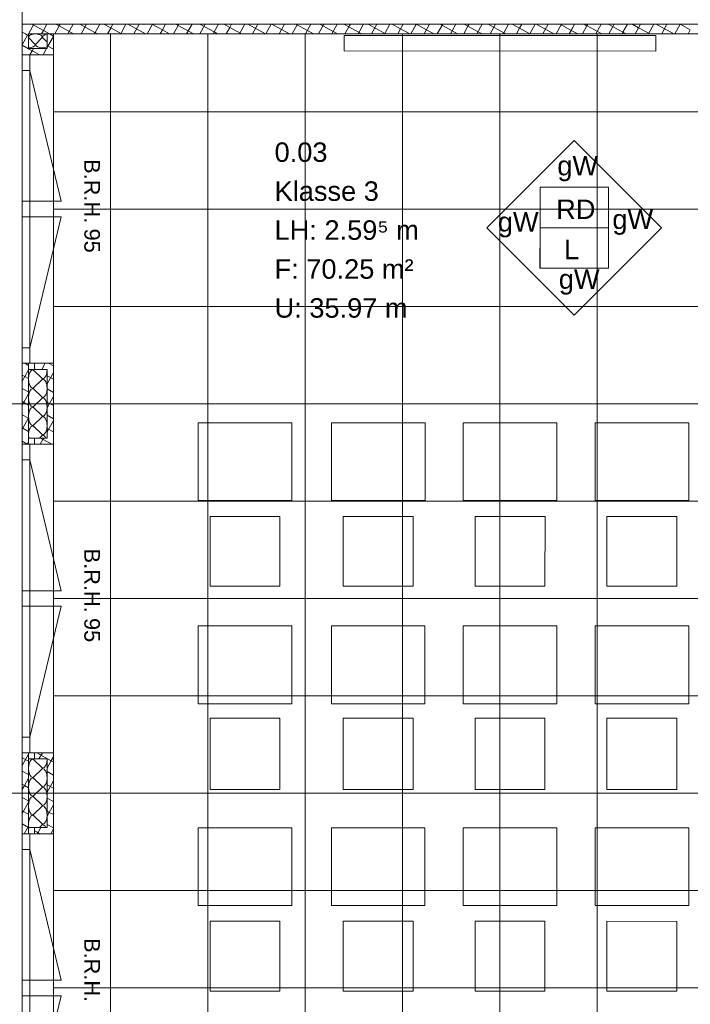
# Model space of a CAD drawing. Extents: x 229 to 926, y 37 to 878.
# Tile 46 of 201: x 381 to 467, y 288 to 415. Entities that reach past the tile are written whole.
import ezdxf
from ezdxf.lldxf.tags import DXFTag

# ---------------------------------------------------------------- set-up
doc = ezdxf.new("R2010")
doc.units = 0
doc.layers.get('0').update_dxf_attribs({"linetype": 'fein_strichliert', "lineweight": 13})
for name, color, linetype, lineweight in [('Ausstattung', 7, 'Continuous', 25), ('Axen', 7, 'Continuous', 25), ('Axen-A03CP9SWA9', 7, 'Continuous', 25), ('Beschriftung', 7, 'Continuous', 25), ('Beschriftung-A03CP9SUA9', 7, 'Continuous', 25), ('Deckenspiegel', 7, 'Continuous', 25), ('Fenster', 7, 'Continuous', 25), ('Fenster-A03CP9T0A9', 7, 'Continuous', 25), ('Fullfläche', 7, 'Continuous', 25), ('Fullfläche-A03CP9SXA9', 7, 'Continuous', 25), ('Maßlinien', 7, 'Continuous', 25), ('Maßlinien-A03CP9T3A9', 7, 'Continuous', 25), ('Räume', 7, 'Continuous', 25), ('Räume-A03CP9SYA9', 7, 'Continuous', 25), ('Wände', 7, 'Continuous', 25), ('Wände-A03CP9T2A9', 7, 'Continuous', 25)]:
    doc.layers.add(name, color=color, linetype=linetype, lineweight=lineweight)
doc.styles.get("Standard").update_dxf_attribs({"font": 'arial.ttf'})
tags = doc.linetypes.add('ALL_S25', pattern=[0.001, 0, -0.001]).pattern_tags.tags
tags[6:7] = [DXFTag(74, 4), DXFTag(75, 0), DXFTag(340, '0'), DXFTag(46, 1.0), DXFTag(50, 0.0), DXFTag(44, 0.0), DXFTag(45, 0.0)]
tags[4:5] = [DXFTag(74, 4), DXFTag(75, 0), DXFTag(340, '0'), DXFTag(46, 1.0), DXFTag(50, 0.0), DXFTag(44, 0.0), DXFTag(45, 0.0)]
tags = doc.linetypes.add('ALL_S25-A03CP9T4A9', pattern=[0.001, 0, -0.001]).pattern_tags.tags
tags[6:7] = [DXFTag(74, 4), DXFTag(75, 0), DXFTag(340, '0'), DXFTag(46, 1.0), DXFTag(50, 0.0), DXFTag(44, 0.0), DXFTag(45, 0.0)]
tags[4:5] = [DXFTag(74, 4), DXFTag(75, 0), DXFTag(340, '0'), DXFTag(46, 1.0), DXFTag(50, 0.0), DXFTag(44, 0.0), DXFTag(45, 0.0)]
tags = doc.linetypes.add('fein_strichliert', pattern=[4, 1, -2, 1]).pattern_tags.tags
tags[8:9] = [DXFTag(74, 4), DXFTag(75, 0), DXFTag(340, '0'), DXFTag(46, 0.0), DXFTag(50, 0.0), DXFTag(44, 0.0), DXFTag(45, 0.0)]
tags[6:7] = [DXFTag(74, 4), DXFTag(75, 0), DXFTag(340, '0'), DXFTag(46, 0.0), DXFTag(50, 0.0), DXFTag(44, 0.0), DXFTag(45, 0.0)]
tags[4:5] = [DXFTag(74, 4), DXFTag(75, 0), DXFTag(340, '0'), DXFTag(46, 0.0), DXFTag(50, 0.0), DXFTag(44, 0.0), DXFTag(45, 0.0)]
tags = doc.linetypes.add('VERDECKT2_S2', pattern=[0.0027, 0.002, -0.0007]).pattern_tags.tags
tags[6:7] = [DXFTag(74, 4), DXFTag(75, 0), DXFTag(340, '0'), DXFTag(46, 1.0), DXFTag(50, 0.0), DXFTag(44, 0.0), DXFTag(45, 0.0)]
tags[4:5] = [DXFTag(74, 4), DXFTag(75, 0), DXFTag(340, '0'), DXFTag(46, 1.0), DXFTag(50, 0.0), DXFTag(44, 0.0), DXFTag(45, 0.0)]
tags = doc.linetypes.add('VERDECKT2_S2-A03CP9T6A9', pattern=[0.0027, 0.002, -0.0007]).pattern_tags.tags
tags[6:7] = [DXFTag(74, 4), DXFTag(75, 0), DXFTag(340, '0'), DXFTag(46, 1.0), DXFTag(50, 0.0), DXFTag(44, 0.0), DXFTag(45, 0.0)]
tags[4:5] = [DXFTag(74, 4), DXFTag(75, 0), DXFTag(340, '0'), DXFTag(46, 1.0), DXFTag(50, 0.0), DXFTag(44, 0.0), DXFTag(45, 0.0)]

# ---------------------------------------------------------------- blocks, each defined once
blk = doc.blocks.new('Referenz-A03CP9SSA9', base_point=(255.73, 65.7))
at = {"layer": 'Ausstattung', "color": 0, "lineweight": -2}
for p, q in [((462.98, 412.64), (422.98, 412.65)), ((422.98, 412.65), (422.98, 410.65)), ((462.98, 410.64), (462.98, 412.64)), ((422.98, 410.65), (462.98, 410.64)), ((416.25, 362.92), (404.23, 362.92)), ((404.23, 362.92), (404.23, 352.93)), ((416.25, 352.93), (416.25, 362.92)), ((433.36, 362.92), (421.33, 362.92)), ((421.33, 362.92), (421.33, 352.93)), ((433.36, 352.93), (433.36, 362.92)), ((450.29, 362.92), (438.27, 362.92)), ((438.27, 362.92), (438.27, 352.93)), ((450.29, 352.92), (450.29, 362.92)), ((467.22, 362.91), (455.2, 362.92)), ((455.2, 362.92), (455.2, 352.92)), ((467.22, 352.92), (467.22, 362.91)), ((404.23, 352.93), (416.25, 352.93)), ((421.33, 352.93), (433.36, 352.93)), ((438.27, 352.93), (450.29, 352.92)), ((455.2, 352.92), (467.22, 352.92)), ((414.73, 350.9), (405.75, 350.9)), ((405.75, 350.9), (405.75, 341.92)), ((414.73, 341.92), (414.73, 350.9)), ((431.83, 350.9), (422.86, 350.9)), ((422.86, 350.9), (422.86, 341.92)), ((431.83, 341.92), (431.83, 350.9)), ((448.77, 350.89), (439.79, 350.89)), ((439.79, 350.89), (439.79, 341.92)), ((448.76, 341.92), (448.77, 350.89)), ((465.7, 350.89), (456.72, 350.89)), ((456.72, 350.89), (456.72, 341.92)), ((465.7, 341.92), (465.7, 350.89)), ((405.75, 341.92), (414.73, 341.92)), ((422.86, 341.92), (431.83, 341.92)), ((439.79, 341.92), (448.76, 341.92)), ((456.72, 341.92), (465.7, 341.92)), ((416.25, 336.84), (404.23, 336.84)), ((404.23, 336.84), (404.23, 326.85)), ((416.25, 326.85), (416.25, 336.84)), ((433.35, 336.84), (421.33, 336.84)), ((421.33, 336.84), (421.33, 326.85)), ((433.35, 326.85), (433.35, 336.84)), ((450.29, 336.84), (438.26, 336.84)), ((438.26, 336.84), (438.26, 326.85)), ((450.29, 326.85), (450.29, 336.84)), ((467.22, 336.84), (455.2, 336.84)), ((455.2, 336.84), (455.2, 326.85)), ((467.22, 326.84), (467.22, 336.84)), ((404.23, 326.85), (416.25, 326.85)), ((421.33, 326.85), (433.35, 326.85)), ((438.26, 326.85), (450.29, 326.85)), ((455.2, 326.85), (467.22, 326.84)), ((414.73, 324.99), (405.75, 324.99)), ((405.75, 324.99), (405.75, 315.85)), ((414.72, 315.84), (414.73, 324.99)), ((431.83, 324.99), (422.85, 324.99)), ((422.85, 324.99), (422.85, 315.84)), ((431.83, 315.84), (431.83, 324.99)), ((448.76, 324.98), (439.79, 324.99)), ((439.79, 324.99), (439.79, 315.84)), ((448.76, 315.84), (448.76, 324.98)), ((465.7, 324.98), (456.72, 324.98)), ((456.72, 324.98), (456.72, 315.84)), ((465.7, 315.84), (465.7, 324.98)), ((405.75, 315.85), (414.72, 315.84)), ((422.85, 315.84), (431.83, 315.84)), ((439.79, 315.84), (448.76, 315.84)), ((456.72, 315.84), (465.7, 315.84)), ((416.25, 310.93), (404.22, 310.93)), ((404.22, 310.93), (404.22, 300.94)), ((416.25, 300.94), (416.25, 310.93)), ((433.35, 310.93), (421.33, 310.93)), ((421.33, 310.93), (421.33, 300.94)), ((433.35, 300.94), (433.35, 310.93)), ((450.28, 310.93), (438.26, 310.93)), ((438.26, 310.93), (438.26, 300.94)), ((450.28, 300.94), (450.28, 310.93)), ((455.2, 310.93), (455.19, 300.94)), ((467.22, 310.93), (455.2, 310.93)), ((467.22, 300.94), (467.22, 310.93)), ((404.22, 300.94), (416.25, 300.94)), ((421.33, 300.94), (433.35, 300.94)), ((438.26, 300.94), (450.28, 300.94)), ((455.19, 300.94), (467.22, 300.94)), ((414.72, 298.91), (405.75, 298.91)), ((405.75, 298.91), (405.75, 289.94)), ((414.72, 289.94), (414.72, 298.91)), ((431.83, 298.91), (422.85, 298.91)), ((422.85, 298.91), (422.85, 289.93)), ((431.82, 289.93), (431.83, 298.91)), ((448.76, 298.91), (439.78, 298.91)), ((439.78, 298.91), (439.78, 289.93)), ((448.76, 289.93), (448.76, 298.91)), ((465.69, 298.9), (456.72, 298.91)), ((456.72, 298.91), (456.72, 289.93)), ((465.69, 289.93), (465.69, 298.9)), ((405.75, 289.94), (414.72, 289.94)), ((422.85, 289.93), (431.82, 289.93)), ((439.78, 289.93), (448.76, 289.93)), ((456.72, 289.93), (465.69, 289.93))]:
    blk.add_line(p, q, dxfattribs=at)
at = {"layer": 'Axen', "color": 0, "linetype": 'ALL_S25', "lineweight": -2, "ltscale": 0.13}
for p, q in [((381.63, 66.03), (381.63, 801.55)), ((735.55, 365.35), (301.66, 365.35)), ((735.55, 315.35), (301.65, 315.35))]:
    blk.add_line(p, q, dxfattribs=at)
at = {"layer": 'Beschriftung', "color": 0, "lineweight": -2}
for p, q in [((441.31, 387.95), (452.53, 399.16)), ((452.53, 399.16), (463.74, 387.95)), ((448.13, 387.95), (448.13, 393.15)), ((448.13, 393.15), (456.93, 393.15)), ((456.93, 393.15), (456.93, 387.95)), ((452.52, 376.74), (441.31, 387.95)), ((456.93, 387.95), (448.13, 387.95)), ((448.13, 382.75), (448.13, 387.95)), ((463.74, 387.95), (452.52, 376.74)), ((456.93, 387.95), (456.93, 382.75)), ((456.93, 382.75), (448.13, 382.75))]:
    blk.add_line(p, q, dxfattribs=at)
at = {"layer": 'Fenster', "color": 0, "lineweight": -2}
for p, q in [((385.63, 410.15), (381.63, 410.15)), ((382.63, 410.15), (382.63, 370.55)), ((382.63, 408.15), (381.63, 408.15)), ((382.63, 391.35), (381.63, 391.35)), ((381.63, 389.35), (382.63, 389.35)), ((382.63, 372.55), (381.63, 372.55)), ((385.63, 370.55), (381.63, 370.55)), ((385.63, 370.55), (381.63, 370.55)), ((385.63, 370.55), (381.63, 370.55)), ((385.63, 360.15), (381.63, 360.15)), ((385.63, 360.15), (381.63, 360.15)), ((385.63, 360.15), (381.63, 360.15)), ((385.63, 360.15), (381.63, 360.15)), ((382.63, 360.15), (382.63, 320.55)), ((382.63, 358.15), (381.63, 358.15)), ((382.63, 341.35), (381.63, 341.35)), ((381.63, 339.35), (382.63, 339.35)), ((382.63, 322.55), (381.63, 322.55)), ((385.63, 320.55), (381.63, 320.55)), ((385.63, 320.55), (381.63, 320.55)), ((385.63, 310.15), (381.63, 310.15)), ((385.63, 310.15), (381.63, 310.15)), ((385.63, 310.15), (381.63, 310.15)), ((382.63, 310.15), (382.63, 270.55)), ((382.63, 308.15), (381.63, 308.15)), ((382.63, 291.35), (381.63, 291.35)), ((381.63, 289.35), (382.63, 289.35))]:
    blk.add_line(p, q, dxfattribs=at)
at = {"layer": 'Fenster', "color": 0, "linetype": 'VERDECKT2_S2', "lineweight": -2, "ltscale": 0.13}
for p, q in [((382.63, 408.15), (386.63, 391.35)), ((386.63, 391.35), (382.63, 391.35)), ((386.63, 389.35), (382.63, 389.35)), ((382.63, 372.55), (386.63, 389.35)), ((382.63, 358.15), (386.63, 341.35)), ((386.63, 341.35), (382.63, 341.35)), ((386.63, 339.35), (382.63, 339.35)), ((382.63, 322.55), (386.63, 339.35)), ((382.63, 308.15), (386.63, 291.35)), ((386.63, 291.35), (382.63, 291.35)), ((386.63, 289.35), (382.63, 289.35)), ((382.63, 272.55), (386.63, 289.35))]:
    blk.add_line(p, q, dxfattribs=at)
at = {"layer": 'Fullfläche', "color": 0, "lineweight": -2}
for p, q in [((383.11, 414.1), (382.42, 412.85)), ((382.86, 414.1), (384.35, 413.28)), ((384.8, 414.1), (384.35, 413.28)), ((386.36, 413.86), (385.81, 412.85)), ((385.94, 414.1), (386.36, 413.86)), ((386.49, 414.1), (386.37, 413.87)), ((386.37, 413.86), (388.22, 412.85)), ((388.19, 414.1), (387.5, 412.85)), ((389.03, 414.1), (390.98, 413.02)), ((389.88, 414.1), (389.2, 412.85)), ((391.58, 414.09), (390.99, 413.02)), ((392.11, 414.09), (393, 413.61)), ((393, 413.6), (392.58, 412.85)), ((393.27, 414.09), (393, 413.61)), ((393, 413.61), (394.39, 412.85)), ((394.96, 414.09), (394.28, 412.85)), ((395.2, 414.09), (397.47, 412.85)), ((396.66, 414.09), (395.97, 412.85)), ((398.35, 414.09), (397.67, 412.85)), ((398.28, 414.09), (399.64, 413.35)), ((400.05, 414.09), (399.64, 413.35)), ((401.65, 413.93), (401.06, 412.85)), ((401.36, 414.09), (401.65, 413.93)), ((401.74, 414.09), (401.66, 413.94)), ((401.66, 413.93), (403.63, 412.85)), ((403.44, 414.09), (402.75, 412.85)), ((405.13, 414.09), (404.45, 412.85)), ((404.45, 414.09), (406.27, 413.09)), ((406.83, 414.09), (406.28, 413.09)), ((407.53, 414.09), (408.29, 413.68)), ((408.29, 413.68), (407.83, 412.85)), ((408.52, 414.09), (408.29, 413.68)), ((408.29, 413.68), (409.8, 412.85)), ((410.21, 414.09), (409.53, 412.85)), ((410.62, 414.09), (412.88, 412.85)), ((411.91, 414.09), (411.22, 412.85)), ((413.6, 414.09), (412.92, 412.85)), ((413.7, 414.09), (414.92, 413.42)), ((414.92, 413.42), (414.61, 412.85)), ((415.3, 414.09), (414.93, 413.42)), ((414.93, 413.42), (415.97, 412.85)), ((416.94, 414), (416.31, 412.85)), ((416.78, 414.09), (416.94, 414.01)), ((416.99, 414.09), (416.94, 414.01)), ((416.95, 414), (419.05, 412.85)), ((418.68, 414.09), (418, 412.85)), ((420.38, 414.09), (419.7, 412.85)), ((419.87, 414.09), (421.56, 413.16)), ((422.07, 414.09), (421.56, 413.16)), ((422.95, 414.09), (423.58, 413.75)), ((423.58, 413.75), (423.08, 412.85)), ((423.77, 414.09), (423.58, 413.75)), ((423.58, 413.75), (425.22, 412.85)), ((425.46, 414.09), (424.78, 412.85)), ((426.04, 414.09), (428.2, 412.9)), ((427.16, 414.09), (426.47, 412.85)), ((428.85, 414.09), (428.2, 412.9)), ((429.12, 414.09), (430.21, 413.49)), ((430.21, 413.49), (429.86, 412.85)), ((430.54, 414.09), (430.22, 413.49)), ((430.22, 413.49), (431.39, 412.85)), ((432.23, 414.07), (431.55, 412.85)), ((432.2, 414.09), (432.23, 414.08)), ((432.24, 414.09), (432.23, 414.08)), ((432.23, 414.08), (434.47, 412.85)), ((433.93, 414.09), (433.25, 412.85)), ((435.63, 414.09), (434.94, 412.85)), ((435.29, 414.09), (436.85, 413.23)), ((437.32, 414.09), (436.85, 413.23)), ((438.86, 413.82), (438.33, 412.85)), ((438.37, 414.09), (438.86, 413.82)), ((439.02, 414.09), (438.87, 413.82)), ((438.87, 413.82), (440.64, 412.85)), ((440.71, 414.09), (440.03, 412.85)), ((441.46, 414.09), (443.48, 412.97)), ((442.4, 414.09), (441.72, 412.85)), ((444.1, 414.09), (443.49, 412.98)), ((444.54, 414.09), (445.5, 413.56)), ((445.5, 413.56), (445.11, 412.85)), ((445.79, 414.09), (445.5, 413.56)), ((445.5, 413.56), (446.8, 412.85)), ((447.49, 414.09), (446.8, 412.85)), ((447.63, 414.09), (449.88, 412.85)), ((449.18, 414.09), (448.5, 412.85)), ((450.88, 414.09), (450.19, 412.85)), ((450.71, 414.09), (452.14, 413.3)), ((452.57, 414.09), (452.14, 413.3)), ((454.15, 413.89), (453.58, 412.85)), ((453.79, 414.09), (454.15, 413.89)), ((454.26, 414.09), (454.16, 413.89)), ((454.16, 413.89), (456.05, 412.85)), ((455.96, 414.09), (455.28, 412.85)), ((456.88, 414.09), (458.77, 413.05)), ((457.65, 414.09), (456.97, 412.85)), ((459.35, 414.09), (458.78, 413.05)), ((459.96, 414.09), (460.79, 413.63)), ((460.79, 413.63), (460.36, 412.85)), ((461.04, 414.09), (460.79, 413.63)), ((460.79, 413.63), (462.22, 412.85)), ((462.73, 414.09), (462.05, 412.85)), ((463.05, 414.09), (465.3, 412.85)), ((464.43, 414.09), (463.75, 412.85)), ((466.12, 414.09), (465.44, 412.85)), ((466.13, 414.09), (467.42, 413.37)), ((467.42, 413.37), (467.14, 412.85)), ((381.63, 413.08), (382.05, 412.85)), ((382.33, 412.69), (381.63, 411.42)), ((382.05, 412.85), (382.33, 412.69)), ((382.42, 412.85), (382.34, 412.69)), ((382.34, 412.69), (382.43, 412.64)), ((382.45, 412.4), (383.31, 411.5)), ((383.35, 411.5), (384.21, 412.4)), ((384.35, 413.28), (384.11, 412.85)), ((384.25, 412.4), (384.83, 411.79)), ((384.35, 413.28), (385.14, 412.85)), ((385.63, 412.53), (384.94, 411.26)), ((385.14, 412.85), (385.63, 412.57)), ((390.98, 413.02), (390.89, 412.85)), ((390.99, 413.02), (391.3, 412.85)), ((399.64, 413.35), (399.36, 412.85)), ((399.64, 413.35), (400.55, 412.85)), ((406.27, 413.09), (406.14, 412.85)), ((406.28, 413.09), (406.72, 412.85)), ((421.56, 413.16), (421.39, 412.85)), ((421.56, 413.16), (422.14, 412.85)), ((428.2, 412.9), (428.17, 412.85)), ((428.2, 412.9), (428.3, 412.85)), ((436.85, 413.23), (436.64, 412.85)), ((436.85, 413.23), (437.55, 412.85)), ((443.48, 412.97), (443.41, 412.85)), ((443.49, 412.97), (443.72, 412.85)), ((452.14, 413.3), (451.89, 412.85)), ((452.14, 413.3), (452.97, 412.85)), ((458.77, 413.04), (458.66, 412.85)), ((458.78, 413.04), (459.14, 412.85)), ((381.63, 411.38), (382.43, 410.94)), ((382.43, 410.94), (382.92, 410.68)), ((383.07, 410.95), (382.92, 410.68)), ((384.76, 410.95), (384.32, 410.15)), ((384.83, 411.32), (384.93, 411.26)), ((384.93, 411.26), (384.83, 411.07)), ((384.94, 411.26), (385.63, 410.88)), ((382.92, 410.67), (382.63, 410.15)), ((382.92, 410.67), (383.88, 410.15)), ((381.95, 370.55), (382.43, 370.28)), ((384.59, 370.55), (384.15, 369.75)), ((385.03, 370.55), (385.63, 370.21)), ((382.43, 369.71), (381.96, 368.84)), ((383.03, 369.72), (384.23, 368.57)), ((383.23, 369.84), (383.4, 369.75)), ((385.63, 369.36), (384.83, 367.91)), ((381.63, 369.02), (381.96, 368.84)), ((381.96, 368.84), (381.63, 368.25)), ((381.96, 368.84), (382.43, 368.58)), ((384.23, 368.52), (383.03, 367.37)), ((384.83, 368.96), (385.63, 368.52)), ((381.63, 367.33), (382.43, 366.89)), ((382.43, 366.63), (381.63, 365.17)), ((383.03, 367.32), (384.23, 366.17)), ((384.83, 367.26), (385.63, 366.82)), ((381.63, 365.63), (382.43, 365.19)), ((384.23, 366.12), (383.03, 364.97)), ((384.83, 365.57), (385.15, 365.4)), ((385.15, 365.4), (384.83, 364.83)), ((385.63, 366.28), (385.15, 365.4)), ((385.15, 365.4), (385.63, 365.13)), ((383.03, 364.92), (384.23, 363.77)), ((381.63, 363.94), (382.43, 363.5)), ((382.43, 363.54), (381.7, 362.21)), ((384.23, 363.72), (383.03, 362.57)), ((384.83, 363.87), (385.63, 363.43)), ((385.63, 363.2), (384.83, 361.74)), ((381.63, 362.24), (381.7, 362.21)), ((381.7, 362.21), (381.63, 362.09)), ((381.7, 362.21), (382.43, 361.81)), ((383.03, 362.52), (384.23, 361.37)), ((384.83, 362.18), (385.63, 361.74)), ((381.63, 360.55), (382.29, 360.19)), ((382.43, 360.45), (382.29, 360.19)), ((384.23, 361.32), (383.84, 360.95)), ((384.3, 360.78), (383.96, 360.15)), ((384, 360.95), (384.3, 360.78)), ((384.4, 360.95), (384.31, 360.78)), ((384.31, 360.78), (385.45, 360.15)), ((382.29, 360.19), (382.26, 360.15)), ((382.29, 360.19), (382.37, 360.15)), ((382.43, 320.38), (381.63, 318.92)), ((381.63, 319.89), (382.43, 319.45)), ((383.52, 320.55), (385.36, 319.53)), ((384.22, 320.55), (383.78, 319.75)), ((385.63, 320.03), (385.36, 319.53)), ((383.03, 319.72), (384.23, 318.57)), ((385.36, 319.53), (384.83, 318.58)), ((385.36, 319.53), (385.63, 319.38)), ((381.63, 318.19), (382.43, 317.75)), ((384.23, 318.52), (383.03, 317.37)), ((383.03, 317.32), (384.23, 316.17)), ((384.83, 318.13), (385.63, 317.69)), ((381.63, 316.5), (381.91, 316.34)), ((381.91, 316.34), (381.63, 315.83)), ((382.43, 317.29), (381.92, 316.35)), ((381.92, 316.34), (382.43, 316.06)), ((384.23, 316.12), (383.03, 314.97)), ((385.63, 316.95), (384.83, 315.49)), ((384.83, 316.43), (385.63, 315.99)), ((381.63, 314.8), (382.43, 314.36)), ((383.03, 314.92), (384.23, 313.77)), ((382.43, 314.21), (381.63, 312.75)), ((384.23, 313.72), (383.03, 312.57)), ((384.83, 314.74), (385.63, 314.3)), ((385.63, 313.86), (385.1, 312.9)), ((381.63, 313.11), (382.43, 312.67)), ((383.03, 312.52), (384.23, 311.37)), ((384.83, 313.04), (385.1, 312.9)), ((385.1, 312.9), (384.83, 312.41)), ((385.11, 312.9), (385.63, 312.61)), ((381.63, 311.41), (382.43, 310.97)), ((382.43, 311.12), (381.9, 310.15)), ((384.23, 311.32), (383.84, 310.95)), ((384.83, 311.35), (385.63, 310.91)), ((383.23, 310.53), (383.67, 310.29)), ((383.67, 310.29), (383.59, 310.15)), ((384.03, 310.95), (383.67, 310.3)), ((383.68, 310.29), (383.94, 310.15)), ((385.63, 310.78), (385.29, 310.15))]:
    blk.add_line(p, q, dxfattribs=at)
for centre, major_axis, start_param, end_param in [((383.33, 412.4), (0.882, 0), 0, 3.141593), ((385.13, 412.4), (0.882, 0), 1.917885, 3.141593), ((382.43, 411.5), (0.882, 0), 4.712389, 6.283185), ((384.23, 411.5), (0.882, 0), 3.141593, 4.712389), ((384.23, 411.5), (0.882, 0), 4.712389, 5.460541), ((383.03, 368.55), (0, -1.18), 3.141593, 6.283185), ((384.23, 369.75), (0, -1.18), 0, 1.570796), ((384.23, 367.35), (0, -1.18), 1.570796, 3.141593), ((383.03, 366.15), (0, -1.18), 3.141593, 6.283185), ((384.23, 367.35), (0, -1.18), 0, 1.570796), ((384.23, 364.95), (0, -1.18), 1.570796, 3.141593), ((383.03, 363.75), (0, -1.18), 3.141593, 6.283185), ((384.23, 364.95), (0, -1.18), 0, 1.570796), ((384.23, 362.55), (0, -1.18), 1.570796, 3.141593), ((383.03, 361.35), (0, -1.18), 3.141593, 5.059419), ((384.23, 362.55), (0, -1.18), 0, 1.570796), ((384.23, 360.15), (0, -1.18), 2.31885, 3.141593), ((383.03, 318.55), (0, -1.18), 3.141593, 6.283185), ((384.23, 319.75), (0, -1.18), 0, 1.570796), ((383.03, 316.15), (0, -1.18), 3.141593, 6.283185), ((384.23, 317.35), (0, -1.18), 1.570796, 3.141593), ((384.23, 317.35), (0, -1.18), 0, 1.570796), ((384.23, 314.95), (0, -1.18), 1.570796, 3.141593), ((383.03, 313.75), (0, -1.18), 3.141593, 6.283185), ((384.23, 314.95), (0, -1.18), 0, 1.570796), ((384.23, 312.55), (0, -1.18), 1.570796, 3.141593), ((383.03, 311.35), (0, -1.18), 3.141593, 5.059412), ((384.23, 312.55), (0, -1.18), 0, 1.570796), ((384.23, 310.15), (0, -1.18), 2.318908, 3.141593)]:
    blk.add_ellipse(centre, major_axis=major_axis, ratio=0.5, start_param=start_param, end_param=end_param, dxfattribs=at)
at = {"layer": 'Wände', "color": 0, "lineweight": -2}
for p, q in [((381.63, 615.35), (381.63, 365.35)), ((381.63, 414.1), (501.59, 414.08)), ((382.43, 412.85), (382.43, 410.95)), ((382.43, 412.85), (500.33, 412.85)), ((384.83, 410.95), (384.83, 412.85)), ((385.63, 412.85), (385.63, 367.85)), ((382.43, 410.95), (384.83, 410.95)), ((382.43, 370.55), (382.43, 360.15)), ((383.23, 370.55), (383.23, 369.75)), ((384.83, 369.75), (382.43, 369.75)), ((384.83, 360.95), (384.83, 369.75)), ((385.63, 167.85), (385.63, 367.85)), ((381.63, 165.35), (381.63, 365.35)), ((382.43, 360.95), (384.63, 360.95)), ((383.23, 360.95), (383.23, 360.15)), ((384.63, 360.95), (384.83, 360.95)), ((382.43, 320.55), (382.43, 310.15)), ((383.23, 320.55), (383.23, 319.75)), ((384.83, 319.75), (382.43, 319.75)), ((384.83, 310.95), (384.83, 319.75)), ((382.43, 310.95), (384.63, 310.95)), ((383.23, 310.95), (383.23, 310.15)), ((384.63, 310.95), (384.83, 310.95))]:
    blk.add_line(p, q, dxfattribs=at)
at = {"layer": 'Beschriftung', "color": 0, "lineweight": -2, "char_height": 2.5, "attachment_point": 1, "rotation": 359.9932}
for s, insert in [('{\\fArial;gW}', (450.35, 397.17)), ('{\\fArial;RD}', (450.2, 391.58)), ('{\\fArial;gW}', (442.71, 389.96)), ('{\\fArial;gW}', (457.42, 390.29)), ('{\\fArial;L}', (451.2, 386.41)), ('{\\fArial;gW}', (450.54, 382.61))]:
    blk.add_mtext(s, dxfattribs=dict(at, insert=insert))
at = {"layer": 'Maßlinien', "color": 0, "lineweight": -2, "char_height": 2, "attachment_point": 1, "rotation": 270}
for s, insert in [('{\\fArial;B.R.H.}', (391.61, 396.76)), ('{\\fArial;95}', (391.61, 387.85)), ('{\\fArial;B.R.H.}', (391.61, 346.76)), ('{\\fArial;95}', (391.61, 337.85)), ('{\\fArial;B.R.H.}', (391.61, 296.76))]:
    blk.add_mtext(s, dxfattribs=dict(at, insert=insert))
at = {"layer": 'Räume', "color": 0, "lineweight": -2, "char_height": 2.5, "attachment_point": 1, "rotation": 359.9932}
for s, insert in [('{\\fArial;0.03}', (414.04, 398.91)), ('{\\fArial;Klasse 3}', (414.04, 393.91)), ('{\\fArial;LH: 2.59⁵ m}', (414.04, 388.91)), ('{\\fArial;F: 70.25 m²}', (414.04, 383.91)), ('{\\fArial;U: 35.97 m}', (414.04, 378.91))]:
    blk.add_mtext(s, dxfattribs=dict(at, insert=insert))
blk = doc.blocks.new('Referenz-A03CP9T9A9', base_point=(255.73, 65.71))
at = {"layer": 'Axen-A03CP9SWA9', "color": 0, "linetype": 'ALL_S25-A03CP9T4A9', "lineweight": -2, "ltscale": 0.13}
for p, q in [((381.63, 66.03), (381.63, 801.55)), ((735.55, 365.35), (301.66, 365.35)), ((735.55, 315.35), (301.65, 315.35))]:
    blk.add_line(p, q, dxfattribs=at)
at = {"layer": 'Beschriftung-A03CP9SUA9', "color": 0, "lineweight": -2}
for p, q in [((441.31, 387.95), (452.53, 399.16)), ((452.53, 399.16), (463.74, 387.95)), ((448.13, 387.95), (448.13, 393.15)), ((448.13, 393.15), (456.93, 393.15)), ((456.93, 393.15), (456.93, 387.95)), ((452.52, 376.74), (441.31, 387.95)), ((448.12, 382.75), (448.13, 387.95)), ((456.93, 387.95), (448.13, 387.95)), ((463.74, 387.95), (452.52, 376.74)), ((456.93, 387.95), (456.92, 382.75)), ((456.92, 382.75), (448.12, 382.75))]:
    blk.add_line(p, q, dxfattribs=at)
at = {"layer": 'Deckenspiegel', "color": 0, "lineweight": -2}
for p, q in [((385.63, 167.85), (385.63, 412.85)), ((385.63, 412.85), (500.33, 412.85)), ((392.98, 412.85), (392.98, 167.85)), ((405.48, 412.85), (405.48, 167.85)), ((417.98, 412.85), (417.98, 167.85)), ((430.48, 412.85), (430.48, 167.85)), ((442.98, 412.85), (442.98, 167.85)), ((455.48, 412.85), (455.48, 167.85)), ((385.63, 402.85), (500.33, 402.85)), ((385.63, 390.35), (500.33, 390.35)), ((385.63, 377.85), (500.33, 377.85)), ((385.63, 365.35), (500.33, 365.35)), ((385.63, 352.85), (500.33, 352.85)), ((385.63, 340.35), (500.33, 340.35)), ((385.63, 327.85), (500.33, 327.85)), ((385.63, 315.35), (500.33, 315.35)), ((385.63, 302.85), (500.33, 302.85)), ((385.63, 290.35), (500.33, 290.35))]:
    blk.add_line(p, q, dxfattribs=at)
at = {"layer": 'Fenster-A03CP9T0A9', "color": 0, "lineweight": -2}
for p, q in [((385.63, 410.15), (381.63, 410.15)), ((382.63, 410.15), (382.63, 370.55)), ((382.63, 408.15), (381.63, 408.15)), ((382.63, 391.35), (381.63, 391.35)), ((381.63, 389.35), (382.63, 389.35)), ((382.63, 372.55), (381.63, 372.55)), ((385.63, 370.55), (381.63, 370.55)), ((385.63, 360.15), (381.63, 360.15)), ((382.63, 360.15), (382.63, 320.55)), ((382.63, 358.15), (381.63, 358.15)), ((382.63, 341.35), (381.63, 341.35)), ((381.63, 339.35), (382.63, 339.35)), ((382.63, 322.55), (381.63, 322.55)), ((385.63, 320.55), (381.63, 320.55)), ((385.63, 310.15), (381.63, 310.15)), ((382.63, 310.15), (382.63, 270.55)), ((382.63, 308.15), (381.63, 308.15)), ((382.63, 291.35), (381.63, 291.35)), ((381.63, 289.35), (382.63, 289.35))]:
    blk.add_line(p, q, dxfattribs=at)
at = {"layer": 'Fenster-A03CP9T0A9', "color": 0, "linetype": 'VERDECKT2_S2-A03CP9T6A9', "lineweight": -2, "ltscale": 0.13}
for p, q in [((382.63, 408.15), (386.63, 391.35)), ((386.63, 391.35), (382.63, 391.35)), ((386.63, 389.35), (382.63, 389.35)), ((382.63, 372.55), (386.63, 389.35)), ((382.63, 358.15), (386.63, 341.35)), ((386.63, 341.35), (382.63, 341.35)), ((386.63, 339.35), (382.63, 339.35)), ((382.63, 322.55), (386.63, 339.35)), ((382.63, 308.15), (386.63, 291.35)), ((386.63, 291.35), (382.63, 291.35)), ((386.63, 289.35), (382.63, 289.35)), ((382.63, 272.55), (386.63, 289.35))]:
    blk.add_line(p, q, dxfattribs=at)
at = {"layer": 'Fullfläche-A03CP9SXA9', "color": 0, "lineweight": -2}
for p, q in [((383.11, 414.1), (382.42, 412.85)), ((382.86, 414.1), (384.35, 413.28)), ((384.8, 414.1), (384.35, 413.28)), ((386.36, 413.86), (385.81, 412.85)), ((385.94, 414.1), (386.36, 413.86)), ((386.49, 414.1), (386.37, 413.87)), ((386.37, 413.86), (388.22, 412.85)), ((388.19, 414.1), (387.5, 412.85)), ((389.03, 414.1), (390.98, 413.02)), ((389.88, 414.1), (389.2, 412.85)), ((391.58, 414.1), (390.99, 413.02)), ((392.11, 414.1), (393, 413.61)), ((393, 413.6), (392.58, 412.85)), ((393.27, 414.1), (393, 413.61)), ((393, 413.61), (394.39, 412.85)), ((394.96, 414.1), (394.28, 412.85)), ((395.2, 414.1), (397.47, 412.85)), ((396.66, 414.09), (395.97, 412.85)), ((398.35, 414.09), (397.67, 412.85)), ((398.28, 414.09), (399.64, 413.35)), ((400.05, 414.09), (399.64, 413.35)), ((401.65, 413.93), (401.06, 412.85)), ((401.36, 414.09), (401.65, 413.94)), ((401.74, 414.09), (401.66, 413.94)), ((401.66, 413.93), (403.63, 412.85)), ((403.44, 414.09), (402.75, 412.85)), ((405.13, 414.09), (404.45, 412.85)), ((404.45, 414.09), (406.27, 413.09)), ((406.83, 414.09), (406.28, 413.09)), ((407.53, 414.09), (408.29, 413.68)), ((408.29, 413.68), (407.83, 412.85)), ((408.52, 414.09), (408.29, 413.68)), ((408.29, 413.68), (409.8, 412.85)), ((410.21, 414.09), (409.53, 412.85)), ((410.62, 414.09), (412.88, 412.85)), ((411.91, 414.09), (411.22, 412.85)), ((413.6, 414.09), (412.92, 412.85)), ((413.7, 414.09), (414.92, 413.42)), ((414.92, 413.42), (414.61, 412.85)), ((415.3, 414.09), (414.93, 413.42)), ((414.93, 413.42), (415.97, 412.85)), ((416.94, 414), (416.31, 412.85)), ((416.78, 414.09), (416.94, 414.01)), ((416.99, 414.09), (416.94, 414.01)), ((416.94, 414.01), (419.05, 412.85)), ((418.68, 414.09), (418, 412.85)), ((420.38, 414.09), (419.7, 412.85)), ((419.87, 414.09), (421.56, 413.16)), ((422.07, 414.09), (421.56, 413.16)), ((422.95, 414.09), (423.58, 413.75)), ((423.58, 413.75), (423.08, 412.85)), ((423.77, 414.09), (423.58, 413.75)), ((423.58, 413.75), (425.22, 412.85)), ((425.46, 414.09), (424.78, 412.85)), ((426.04, 414.09), (428.2, 412.9)), ((427.16, 414.09), (426.47, 412.85)), ((428.85, 414.09), (428.2, 412.91)), ((429.12, 414.09), (430.21, 413.49)), ((430.21, 413.49), (429.86, 412.85)), ((430.54, 414.09), (430.22, 413.49)), ((430.22, 413.49), (431.39, 412.85)), ((432.23, 414.08), (431.55, 412.85)), ((432.2, 414.09), (432.23, 414.08)), ((432.24, 414.09), (432.23, 414.08)), ((432.23, 414.08), (434.47, 412.85)), ((433.93, 414.09), (433.25, 412.85)), ((435.63, 414.09), (434.94, 412.85)), ((435.29, 414.09), (436.85, 413.23)), ((437.32, 414.09), (436.85, 413.23)), ((438.86, 413.82), (438.33, 412.85)), ((438.37, 414.09), (438.86, 413.82)), ((439.02, 414.09), (438.87, 413.82)), ((438.87, 413.82), (440.64, 412.85)), ((440.71, 414.09), (440.03, 412.85)), ((441.46, 414.09), (443.48, 412.98)), ((442.4, 414.09), (441.72, 412.85)), ((444.1, 414.09), (443.49, 412.98)), ((444.54, 414.09), (445.5, 413.56)), ((445.5, 413.56), (445.11, 412.85)), ((445.79, 414.09), (445.5, 413.56)), ((445.5, 413.56), (446.8, 412.85)), ((447.49, 414.09), (446.8, 412.85)), ((447.63, 414.09), (449.88, 412.85)), ((449.18, 414.09), (448.5, 412.85)), ((450.88, 414.09), (450.19, 412.85)), ((450.71, 414.09), (452.14, 413.3)), ((452.57, 414.09), (452.14, 413.31)), ((454.15, 413.89), (453.58, 412.85)), ((453.79, 414.09), (454.15, 413.89)), ((454.26, 414.09), (454.16, 413.89)), ((454.16, 413.89), (456.05, 412.85)), ((455.96, 414.09), (455.28, 412.85)), ((456.88, 414.09), (458.77, 413.05)), ((457.65, 414.09), (456.97, 412.85)), ((459.35, 414.09), (458.78, 413.05)), ((459.96, 414.09), (460.79, 413.63)), ((460.79, 413.63), (460.36, 412.85)), ((461.04, 414.09), (460.79, 413.63)), ((460.79, 413.63), (462.22, 412.85)), ((462.73, 414.09), (462.05, 412.85)), ((463.05, 414.09), (465.3, 412.85)), ((464.43, 414.09), (463.75, 412.85)), ((466.12, 414.09), (465.44, 412.85)), ((466.13, 414.09), (467.42, 413.37)), ((467.42, 413.37), (467.14, 412.85)), ((381.63, 413.08), (382.05, 412.85)), ((382.33, 412.69), (381.63, 411.42)), ((382.05, 412.85), (382.33, 412.69)), ((382.42, 412.85), (382.34, 412.69)), ((382.34, 412.69), (382.43, 412.64)), ((382.45, 412.4), (383.31, 411.5)), ((383.35, 411.5), (384.21, 412.4)), ((384.35, 413.28), (384.11, 412.85)), ((384.25, 412.4), (384.83, 411.79)), ((384.35, 413.28), (385.14, 412.85)), ((385.63, 412.53), (384.94, 411.26)), ((385.14, 412.85), (385.63, 412.57)), ((390.98, 413.02), (390.89, 412.85)), ((390.99, 413.02), (391.3, 412.85)), ((399.64, 413.35), (399.36, 412.85)), ((399.64, 413.35), (400.55, 412.85)), ((406.27, 413.09), (406.14, 412.85)), ((406.28, 413.09), (406.72, 412.85)), ((421.56, 413.16), (421.39, 412.85)), ((421.56, 413.16), (422.14, 412.85)), ((428.2, 412.9), (428.17, 412.85)), ((428.2, 412.9), (428.3, 412.85)), ((436.85, 413.23), (436.64, 412.85)), ((436.85, 413.23), (437.55, 412.85)), ((443.48, 412.97), (443.41, 412.85)), ((443.49, 412.97), (443.72, 412.85)), ((452.14, 413.3), (451.89, 412.85)), ((452.14, 413.3), (452.97, 412.85)), ((458.77, 413.04), (458.66, 412.85)), ((458.78, 413.05), (459.14, 412.85)), ((381.63, 411.38), (382.43, 410.94)), ((382.43, 410.94), (382.92, 410.68)), ((383.07, 410.95), (382.92, 410.68)), ((384.76, 410.95), (384.32, 410.15)), ((384.83, 411.32), (384.93, 411.26)), ((384.93, 411.26), (384.83, 411.07)), ((384.94, 411.26), (385.63, 410.88)), ((382.92, 410.67), (382.63, 410.15)), ((382.92, 410.67), (383.88, 410.15)), ((381.95, 370.55), (382.43, 370.28)), ((384.59, 370.55), (384.15, 369.75)), ((385.03, 370.55), (385.63, 370.21)), ((382.43, 369.71), (381.96, 368.85)), ((383.03, 369.72), (384.23, 368.57)), ((383.23, 369.84), (383.4, 369.75)), ((385.63, 369.36), (384.83, 367.91)), ((381.63, 369.02), (381.96, 368.84)), ((381.96, 368.84), (381.63, 368.25)), ((381.96, 368.84), (382.43, 368.58)), ((384.23, 368.52), (383.03, 367.37)), ((384.83, 368.96), (385.63, 368.52)), ((381.63, 367.33), (382.43, 366.89)), ((382.43, 366.63), (381.63, 365.17)), ((383.03, 367.32), (384.23, 366.17)), ((384.83, 367.27), (385.63, 366.83)), ((381.63, 365.63), (382.43, 365.19)), ((384.23, 366.12), (383.03, 364.97)), ((384.83, 365.57), (385.15, 365.4)), ((385.15, 365.4), (384.83, 364.83)), ((385.63, 366.28), (385.15, 365.4)), ((385.15, 365.4), (385.63, 365.13)), ((383.03, 364.92), (384.23, 363.77)), ((381.63, 363.94), (382.43, 363.5)), ((382.43, 363.54), (381.7, 362.21)), ((384.23, 363.72), (383.03, 362.57)), ((384.83, 363.88), (385.63, 363.44)), ((385.63, 363.2), (384.83, 361.74)), ((381.63, 362.25), (381.7, 362.21)), ((381.7, 362.21), (381.63, 362.09)), ((381.7, 362.21), (382.43, 361.81)), ((383.03, 362.52), (384.23, 361.37)), ((384.83, 362.18), (385.63, 361.74)), ((381.63, 360.55), (382.29, 360.19)), ((382.43, 360.46), (382.29, 360.19)), ((384.23, 361.32), (383.84, 360.95)), ((384.3, 360.78), (383.96, 360.15)), ((384, 360.95), (384.3, 360.78)), ((384.4, 360.95), (384.31, 360.78)), ((384.31, 360.78), (385.45, 360.15)), ((382.29, 360.19), (382.26, 360.15)), ((382.29, 360.19), (382.37, 360.15)), ((382.43, 320.38), (381.63, 318.92)), ((381.63, 319.89), (382.43, 319.45)), ((383.52, 320.55), (385.36, 319.53)), ((384.22, 320.55), (383.78, 319.75)), ((385.63, 320.03), (385.36, 319.54)), ((383.03, 319.72), (384.23, 318.57)), ((385.36, 319.53), (384.83, 318.58)), ((385.36, 319.53), (385.63, 319.38)), ((381.63, 318.19), (382.43, 317.75)), ((384.23, 318.52), (383.03, 317.37)), ((383.03, 317.32), (384.23, 316.17)), ((384.83, 318.13), (385.63, 317.69)), ((381.63, 316.5), (381.91, 316.34)), ((381.91, 316.34), (381.63, 315.84)), ((382.43, 317.29), (381.92, 316.35)), ((381.92, 316.34), (382.43, 316.06)), ((384.23, 316.12), (383.03, 314.97)), ((385.63, 316.95), (384.83, 315.49)), ((384.83, 316.43), (385.63, 315.99)), ((381.63, 314.8), (382.43, 314.36)), ((383.03, 314.92), (384.23, 313.77)), ((382.43, 314.21), (381.63, 312.75)), ((384.23, 313.72), (383.03, 312.57)), ((384.83, 314.74), (385.63, 314.3)), ((385.63, 313.86), (385.1, 312.9)), ((381.63, 313.11), (382.43, 312.67)), ((383.03, 312.52), (384.23, 311.37)), ((384.83, 313.04), (385.1, 312.9)), ((385.1, 312.9), (384.83, 312.41)), ((385.11, 312.9), (385.63, 312.61)), ((381.63, 311.42), (382.43, 310.98)), ((382.43, 311.12), (381.9, 310.15)), ((384.23, 311.32), (383.84, 310.95)), ((384.83, 311.35), (385.63, 310.91)), ((383.23, 310.54), (383.67, 310.3)), ((383.67, 310.29), (383.59, 310.15)), ((384.03, 310.95), (383.67, 310.3)), ((383.68, 310.29), (383.94, 310.15)), ((385.63, 310.78), (385.29, 310.15))]:
    blk.add_line(p, q, dxfattribs=at)
for centre, major_axis, start_param, end_param in [((383.33, 412.4), (0.882, 0), 0, 3.141593), ((385.13, 412.4), (0.882, 0), 1.917885, 3.141593), ((382.43, 411.5), (0.882, 0), 4.712389, 6.283185), ((384.23, 411.5), (0.882, 0), 3.141593, 4.712389), ((384.23, 411.5), (0.882, 0), 4.712389, 5.460541), ((383.03, 368.55), (0, -1.18), 3.141593, 6.283185), ((384.23, 369.75), (0, -1.18), 0, 1.570796), ((384.23, 367.35), (0, -1.18), 1.570796, 3.141593), ((383.03, 366.15), (0, -1.18), 3.141593, 6.283185), ((384.23, 367.35), (0, -1.18), 0, 1.570796), ((384.23, 364.95), (0, -1.18), 1.570796, 3.141593), ((383.03, 363.75), (0, -1.18), 3.141593, 6.283185), ((384.23, 364.95), (0, -1.18), 0, 1.570796), ((384.23, 362.55), (0, -1.18), 1.570796, 3.141593), ((383.03, 361.35), (0, -1.18), 3.141593, 5.059419), ((384.23, 362.55), (0, -1.18), 0, 1.570796), ((384.23, 360.15), (0, -1.18), 2.31885, 3.141593), ((383.03, 318.55), (0, -1.18), 3.141593, 6.283185), ((384.23, 319.75), (0, -1.18), 0, 1.570796), ((383.03, 316.15), (0, -1.18), 3.141593, 6.283185), ((384.23, 317.35), (0, -1.18), 1.570796, 3.141593), ((384.23, 317.35), (0, -1.18), 0, 1.570796), ((384.23, 314.95), (0, -1.18), 1.570796, 3.141593), ((383.03, 313.75), (0, -1.18), 3.141593, 6.283185), ((384.23, 314.95), (0, -1.18), 0, 1.570796), ((384.23, 312.55), (0, -1.18), 1.570796, 3.141593), ((383.03, 311.35), (0, -1.18), 3.141593, 5.059412), ((384.23, 312.55), (0, -1.18), 0, 1.570796), ((384.23, 310.15), (0, -1.18), 2.318908, 3.141593)]:
    blk.add_ellipse(centre, major_axis=major_axis, ratio=0.5, start_param=start_param, end_param=end_param, dxfattribs=at)
at = {"layer": 'Wände-A03CP9T2A9', "color": 0, "lineweight": -2}
for p, q in [((381.63, 615.35), (381.63, 365.35)), ((381.63, 414.1), (501.59, 414.08)), ((382.43, 412.85), (382.43, 410.95)), ((382.43, 412.85), (500.33, 412.85)), ((384.83, 410.95), (384.83, 412.85)), ((385.63, 412.85), (385.63, 367.85)), ((382.43, 410.95), (384.83, 410.95)), ((382.43, 370.55), (382.43, 360.15)), ((383.23, 370.55), (383.23, 369.75)), ((384.83, 369.75), (382.43, 369.75)), ((384.83, 360.95), (384.83, 369.75)), ((385.63, 167.85), (385.63, 367.85)), ((381.63, 165.35), (381.63, 365.35)), ((382.43, 360.95), (384.63, 360.95)), ((383.23, 360.95), (383.23, 360.15)), ((384.63, 360.95), (384.83, 360.95)), ((382.43, 320.55), (382.43, 310.15)), ((383.23, 320.55), (383.23, 319.75)), ((384.83, 319.75), (382.43, 319.75)), ((384.83, 310.95), (384.83, 319.75)), ((382.43, 310.95), (384.63, 310.95)), ((383.23, 310.95), (383.23, 310.15)), ((384.63, 310.95), (384.83, 310.95))]:
    blk.add_line(p, q, dxfattribs=at)
at = {"layer": 'Beschriftung-A03CP9SUA9', "color": 0, "lineweight": -2, "char_height": 2.5, "attachment_point": 1, "rotation": 359.9932}
for s, insert in [('{\\fArial;gW}', (450.35, 397.17)), ('{\\fArial;RD}', (450.2, 391.58)), ('{\\fArial;gW}', (442.71, 389.96)), ('{\\fArial;gW}', (457.42, 390.29)), ('{\\fArial;L}', (451.2, 386.41)), ('{\\fArial;gW}', (450.54, 382.61))]:
    blk.add_mtext(s, dxfattribs=dict(at, insert=insert))
at = {"layer": 'Maßlinien-A03CP9T3A9', "color": 0, "lineweight": -2, "char_height": 2, "attachment_point": 1, "rotation": 270}
for s, insert in [('{\\fArial;B.R.H.}', (391.61, 396.76)), ('{\\fArial;95}', (391.61, 387.85)), ('{\\fArial;B.R.H.}', (391.61, 346.76)), ('{\\fArial;95}', (391.61, 337.85)), ('{\\fArial;B.R.H.}', (391.61, 296.76))]:
    blk.add_mtext(s, dxfattribs=dict(at, insert=insert))
at = {"layer": 'Räume-A03CP9SYA9', "color": 0, "lineweight": -2, "char_height": 2.5, "attachment_point": 1, "rotation": 359.9932}
for s, insert in [('{\\fArial;0.03}', (414.04, 398.91)), ('{\\fArial;Klasse 3}', (414.04, 393.91)), ('{\\fArial;LH: 2.59⁵ m}', (414.04, 388.91)), ('{\\fArial;F: 70.25 m²}', (414.04, 383.91)), ('{\\fArial;U: 35.97 m}', (414.04, 378.91))]:
    blk.add_mtext(s, dxfattribs=dict(at, insert=insert))

msp = doc.modelspace()

# ---------------------------------------------------------------- block references
at = {"color": 251, "lineweight": 13, "ltscale": 0.13, "true_color": 0x606060}
for name, p in [('Referenz-A03CP9SSA9', (255.73, 65.7)), ('Referenz-A03CP9T9A9', (255.73, 65.71))]:
    msp.add_blockref(name, p, dxfattribs=at)

doc.saveas('drawing.dxf')
